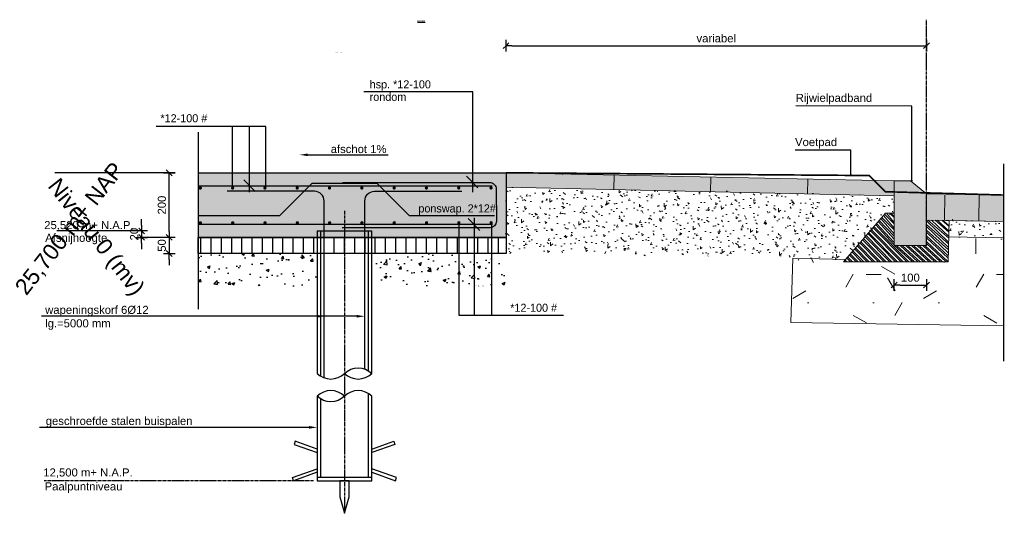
# Model space of a CAD drawing. Header units: millimetres. Extents: x -15755 to 202330, y -109616 to 54271.
# Tile 13 of 25: x 87073 to 90121, y -40433 to -38905. Entities that reach past the tile are written whole.
import ezdxf
from ezdxf import colors
from ezdxf.entities.mleader import LeaderData, LeaderLine
from ezdxf.math import Vec2, Vec3

# ---------------------------------------------------------------- set-up
doc = ezdxf.new("R2010")
doc.units = ezdxf.units.MM
doc.header["$LTSCALE"] = 0.5
for name, pattern in [('ACAD_ISO02W100', [15, 12, -3]), ('CENTER2', [28.575000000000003, 19.05, -3.175, 3.175, -3.175]), ('HIDDEN2', [4.762499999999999, 3.175, -1.5875])]:
    doc.linetypes.add(name, pattern=pattern)
for name, color, linetype in [('AFBREEKLIJN', 1, 'Afbreeklijn'), ('alg-arcering-beton-rood', 13, 'Continuous'), ('alg-maatlijn', 1, 'Continuous'), ('alg-stramien', 1, 'CENTER2'), ('alg-tekst', 7, 'Continuous'), ('beton-doorsnede-ref', 4, 'Continuous'), ('beton-hidden', 7, 'HIDDEN2'), ('stoeprand', 3, 'Continuous'), ('wap-balk-pijl', 1, 'Continuous'), ('wap-balk-staaf', 6, 'Continuous')]:
    doc.layers.add(name, color=color, linetype=linetype)
doc.layers.add('O-doorsnede', color=7, linetype='Continuous', lineweight=20)
doc.layers.add('O_L_MARKERING', color=7, linetype='Continuous', lineweight=20)
doc.styles.add('arial', font='arial.ttf')
doc.styles.add('Revittext_I', font='txt', dxfattribs={"height": 2.5})
doc.linetypes.add('Afbreeklijn', pattern='A,6,-2.4,[130,ltypeshp.shx,S=0.7,R=-25,X=-2.1,Y=0.635],0.001,[130,ltypeshp.shx,S=1.4,R=25,X=-1.2,Y=0],0.001,[130,ltypeshp.shx,S=0.7,R=-25,X=-0.3,Y=-0.635],0.001', length=8.403)
doc.dimstyles.new('DIM_A_1', dxfattribs={"dimtxt": 2.5, "dimasz": 1.8, "dimexe": 2.5, "dimexo": 1.5, "dimgap": 1, "dimtad": 1, "dimdec": 0, "dimrnd": 0.5, "dimdsep": 46, "dimtxsty": 'arial', "dimblk1": 'MXT0MS3', "dimblk2": 'MXT0MS3', "dimsah": 1, "dimcen": 0.1, "dimse1": 1, "dimse2": 1, "dimclrd": 256, "dimclre": 256, "dimclrt": 7, "dimadec": 0, "dimazin": 0, "dimtfac": 1, "dimtdec": 0, "dimtix": 1, "dimtmove": 2, "dimatfit": 3, "dimldrblk": 'MXT0MS3', "dimfxl": 1, "dimtolj": 1, "dimtzin": 0, "dimarcsym": 0})

# ---------------------------------------------------------------- blocks, each defined once
blk = doc.blocks.new('MXT0MS3')
for p, q in [((-1, 0), (0, 0)), ((0, 0), (-0.5, -0.5)), ((0, 0.9999999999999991), (0, -1)), ((0, 0), (0.5, 0.5))]:
    blk.add_line(p, q)
blk = doc.blocks.new('*D153')
at = {"layer": 'alg-maatlijn', "lineweight": -2, "transparency": 16777216}
blk.add_line((88596.84628973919, -38985.74631513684), (89862.53059152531, -38985.74631513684), dxfattribs=at)
at = {"layer": 'Defpoints', "color": 0, "transparency": 16777216}
for p in [(89880.53059152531, -38985.74631513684), (88578.84628973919, -39379.13292823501), (89880.53059152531, -39379.13292823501)]:
    blk.add_point(p, dxfattribs=at)
at = {"layer": 'alg-maatlijn', "lineweight": -2, "transparency": 16777216, "xscale": 18, "yscale": 18, "zscale": 18, "rotation": 180}
blk.add_blockref('MXT0MS3', (88578.84628973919, -38985.74631513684), dxfattribs=at)
at = {"layer": 'alg-maatlijn', "lineweight": -2, "transparency": 16777216, "xscale": 18, "yscale": 18, "zscale": 18}
blk.add_blockref('MXT0MS3', (89880.53059152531, -38985.74631513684), dxfattribs=at)
at = {"layer": 'alg-maatlijn', "color": 7, "transparency": 16777216, "insert": (89229.68844063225, -38963.04167666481), "char_height": 25, "attachment_point": 5, "style": 'arial'}
blk.add_mtext('\\A1;variabel', dxfattribs=at)
blk = doc.blocks.new('*D154')
at = {"layer": 'alg-maatlijn', "lineweight": -2, "transparency": 16777216}
blk.add_line((89798.53059151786, -39726.52755107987), (89862.53059152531, -39726.52755107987), dxfattribs=at)
at = {"layer": 'Defpoints', "color": 0, "transparency": 16777216}
for p in [(89780.53059151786, -39603.71647590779), (89880.53059152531, -39603.71647590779), (89880.53059152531, -39726.52755107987)]:
    blk.add_point(p, dxfattribs=at)
at = {"layer": 'alg-maatlijn', "lineweight": -2, "transparency": 16777216, "xscale": 18, "yscale": 18, "zscale": 18, "rotation": 180}
blk.add_blockref('MXT0MS3', (89780.53059151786, -39726.52755107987), dxfattribs=at)
at = {"layer": 'alg-maatlijn', "lineweight": -2, "transparency": 16777216, "xscale": 18, "yscale": 18, "zscale": 18}
blk.add_blockref('MXT0MS3', (89880.53059152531, -39726.52755107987), dxfattribs=at)
at = {"layer": 'alg-maatlijn', "color": 7, "transparency": 16777216, "insert": (89830.53059152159, -39703.76322638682), "char_height": 25, "attachment_point": 5, "style": 'arial'}
blk.add_mtext('\\A1;100', dxfattribs=at)
blk = doc.blocks.new('*D220')
at = {"layer": 'alg-maatlijn', "lineweight": -2, "transparency": 16777216}
blk.add_line((87536.19397784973, -39561.13292818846), (87536.19397784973, -39397.13292823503), dxfattribs=at)
at = {"layer": 'Defpoints', "color": 0, "transparency": 16777216}
for p in [(87536.19397784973, -39379.13292823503), (87626.38308369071, -39379.13292823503), (87626.38308369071, -39579.13292818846)]:
    blk.add_point(p, dxfattribs=at)
at = {"layer": 'alg-maatlijn', "lineweight": -2, "transparency": 16777216, "xscale": 18, "yscale": 18, "zscale": 18}
for p, rotation in [((87536.19397784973, -39379.13292823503), 90), ((87536.19397784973, -39579.13292818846), 270)]:
    blk.add_blockref('MXT0MS3', p, dxfattribs=dict(at, rotation=rotation))
at = {"layer": 'alg-maatlijn', "color": 7, "transparency": 16777216, "insert": (87513.42965315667, -39479.13292821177), "char_height": 25, "attachment_point": 5, "rotation": 90, "style": 'arial'}
blk.add_mtext('\\A1;200', dxfattribs=at)
blk = doc.blocks.new('*D221')
at = {"layer": 'alg-maatlijn', "lineweight": -2, "transparency": 16777216}
for p, q in [((87536.19397784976, -39561.13292818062), (87536.19397784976, -39543.13292818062)), ((87536.19397784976, -39579.13292818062), (87536.19397784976, -39629.13292818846)), ((87536.19397784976, -39647.13292818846), (87536.19397784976, -39665.13292818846))]:
    blk.add_line(p, q, dxfattribs=at)
at = {"layer": 'Defpoints', "color": 0, "transparency": 16777216}
for p in [(87808.65387941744, -39579.13292818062), (87536.19397784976, -39629.13292818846), (87808.65387941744, -39629.13292818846)]:
    blk.add_point(p, dxfattribs=at)
at = {"layer": 'alg-maatlijn', "lineweight": -2, "transparency": 16777216, "xscale": 18, "yscale": 18, "zscale": 18}
for p, rotation in [((87536.19397784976, -39579.13292818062), 270), ((87536.19397784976, -39629.13292818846), 90)]:
    blk.add_blockref('MXT0MS3', p, dxfattribs=dict(at, rotation=rotation))
at = {"layer": 'alg-maatlijn', "color": 7, "transparency": 16777216, "insert": (87513.4296531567, -39604.13292818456), "char_height": 25, "attachment_point": 5, "rotation": 90, "style": 'arial'}
blk.add_mtext('\\A1;50', dxfattribs=at)
blk = doc.blocks.new('*D222')
at = {"layer": 'alg-maatlijn', "lineweight": -2, "transparency": 16777216}
for p, q in [((87450.78511937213, -39541.13292818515), (87450.78511937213, -39523.13292818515)), ((87450.78511937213, -39559.13292818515), (87450.78511937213, -39579.13292817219)), ((87450.78511937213, -39597.13292817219), (87450.78511937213, -39615.13292817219))]:
    blk.add_line(p, q, dxfattribs=at)
at = {"layer": 'Defpoints', "color": 0, "transparency": 16777216}
for p in [(87860.83882705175, -39559.13292818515), (87450.78511937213, -39579.13292817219), (87860.8388270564, -39579.13292817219)]:
    blk.add_point(p, dxfattribs=at)
at = {"layer": 'alg-maatlijn', "lineweight": -2, "transparency": 16777216, "xscale": 18, "yscale": 18, "zscale": 18}
for p, rotation in [((87450.78511937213, -39559.13292818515), 270), ((87450.78511937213, -39579.13292817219), 90)]:
    blk.add_blockref('MXT0MS3', p, dxfattribs=dict(at, rotation=rotation))
at = {"layer": 'alg-maatlijn', "color": 7, "transparency": 16777216, "insert": (87428.02079467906, -39569.1329281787), "char_height": 25, "attachment_point": 5, "rotation": 90, "style": 'arial'}
blk.add_mtext('\\A1;20', dxfattribs=at)
blk = doc.blocks.new('*U216')
at = {"layer": 'wap-balk-staaf', "const_width": 5}
blk.add_lwpolyline([(-2.5, 0, 1), (2.5, 0, 1)], format="xyb", close=True, dxfattribs=at)
blk = doc.blocks.new('*U217')
at = {"layer": 'wap-balk-staaf', "color": 0, "linetype": 'ByBlock', "lineweight": -2, "transparency": 16777216}
for p in [(0, 0), (100, 0), (200, 0), (300, 0), (400, 0), (500, 0), (600, 0), (700, 0), (800, 0), (900, 0)]:
    blk.add_blockref('*U216', p, dxfattribs=at)
blk = doc.blocks.new('*U218')
at = {"layer": 'wap-balk-staaf', "const_width": 5}
blk.add_lwpolyline([(-2.5, 0, 1), (2.5, 0, 1)], format="xyb", close=True, dxfattribs=at)
blk = doc.blocks.new('*U219')
at = {"layer": 'wap-balk-staaf', "color": 0, "linetype": 'ByBlock', "lineweight": -2, "transparency": 16777216}
for p in [(0, 0), (100, 0), (200, 0), (300, 0), (400, 0), (500, 0), (600, 0), (700, 0), (800, 0), (900, 0)]:
    blk.add_blockref('*U218', p, dxfattribs=at)

msp = doc.modelspace()

# ---------------------------------------------------------------- hatches: boundary and pattern name
at = {"layer": 'alg-arcering-beton-rood', "true_color": 0x8c4546}
h = msp.add_hatch(color=15, dxfattribs=at)
h.dxf.hatch_style = 1
h.paths.add_polyline_path([(88578.84628973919, -39379.13292823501), (87626.38308369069, -39379.13292823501), (87626.38308369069, -39579.13292818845), (88578.84628973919, -39579.13292813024)])
at = {"layer": 'alg-maatlijn'}
h = msp.add_hatch(dxfattribs=at)
h.set_pattern_fill('ANSI31', color=256, scale=10, angle=45)
h.set_pattern_definition([(90, (91857.19936008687, -51306.27472364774), (-31.75, 0), [])])
h.paths.add_polyline_path([(87626.38308369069, -39579.13292818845), (88578.84628973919, -39579.13292818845), (88578.84628973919, -39629.13292818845), (87626.38308369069, -39629.13292818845)])
at = {"layer": 'O-doorsnede'}
h = msp.add_hatch(color=252, dxfattribs=at)
h.dxf.hatch_style = 1
h.paths.add_polyline_path([(88578.84628973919, -39378.83135445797), (89780.53059151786, -39403.71647590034), (89780.53059151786, -39450.22570710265), (88578.84628973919, -39423.64655984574)])
h = msp.add_hatch(color=252, dxfattribs=at)
h.dxf.hatch_style = 1
h.paths.add_polyline_path([(89830.53059153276, -39403.71647590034), (89780.53059151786, -39403.71647590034), (89780.53059151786, -39603.71647590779), (89880.53059152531, -39603.71647590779), (89880.53059152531, -39443.7164759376)])
at = {"layer": 'O-doorsnede', "linetype": 'Continuous'}
h = msp.add_hatch(dxfattribs=at)
h.set_pattern_fill('AR-CONC', color=252, scale=10, angle=45, style=0)
h.set_pattern_definition([(94.99999999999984, (-187560937.8157184, -320797853.4362792), (55.15519991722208, 46.28070788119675), [7.499999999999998, -82.49999999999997]), (40.00000000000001, (-187560937.8157184, -320797853.4362792), (-62.99921673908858, 43.37681495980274), [6.000000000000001, -66.00000000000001]), (145.4514, (-187560933.2194522, -320797849.5795533), (-7.843946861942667, 89.657528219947), [6.374019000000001, -70.1142112]), (91.18419999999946, (-187560951.957854, -320797839.2941436), (87.16930000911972, 63.76137651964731), [11.24999999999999, -123.7499999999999]), (141.6356, (-187560944.6937424, -320797833.9807001), (-2.78990149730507, 134.9711689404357), [9.5610288, -105.1713]), (36.18420000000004, (-187560951.957854, -320797839.2941436), (-2.790006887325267, 134.9711667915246), [9.000000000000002, -99]), (66, (-187560941.3512523, -320797835.7586097), (70.67715721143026, 13.73824764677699), [7.499999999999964, -82.49999999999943]), (11.00000000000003, (-187560941.3512523, -320797835.7586097), (-34.0708593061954, 68.48084353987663), [6, -66]), (116.4514, (-187560935.4614884, -320797834.6137595), (36.60636170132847, 82.21906197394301), [6.374019, -70.11421119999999]), (82.50000000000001, (-187560937.8157184, -320797853.4362792), (-22.67931853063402, 24.39898176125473), [0, -65.19999999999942, 0, -66.99999999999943, 0, -66.24999999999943]), (52.5, (-187560937.8157184, -320797853.4362792), (-9.287294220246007, 46.49094499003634), [0, -38.2, 0, -63.70000000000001, 0, -25.25]), (12.5, (-187560953.5841996, -320797869.2047604), (39.34181673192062, 36.15207618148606), [0, -25, 0, -78.00000000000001, 0, -103.5]), (2.499999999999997, (-187560960.6552674, -320797876.2758282), (34.15899831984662, 48.31598068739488), [0, -32.5, 0, -51.8, 0, -73.5])])
h.paths.add_polyline_path([(88578.84628973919, -39423.64655984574), (89780.53059151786, -39450.22570710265), (89780.53059151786, -39503.83451100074), (89753.4329589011, -39503.92421179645), (89628.83842264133, -39647.12502978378), (88578.84628973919, -39623.69031100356)])
at = {"layer": 'O-doorsnede'}
h = msp.add_hatch(color=12, dxfattribs=at)
h.dxf.hatch_style = 1
h.paths.add_polyline_path([(89880.53059152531, -39443.7164759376), (89880.53059152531, -39525.27822818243), (90118.91042502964, -39529.55420769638), (90118.91042502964, -39448.1353977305)])
at = {"layer": 'O-doorsnede', "linetype": 'Continuous'}
h = msp.add_hatch(dxfattribs=at)
h.set_pattern_fill('STEEL', color=252, scale=100, angle=90, style=0)
h.set_pattern_definition([(135, (-187560938.9053668, -320797854.4389247), (-8.838834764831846, -8.838834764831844), []), (135, (-187560945.1553668, -320797854.4389247), (-8.838834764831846, -8.838834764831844), [])])
h.paths.add_polyline_path([(89753.51042020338, -39503.83451100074), (89780.53059151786, -39503.83451100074), (89780.53059151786, -39603.71647590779), (89880.53059152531, -39603.71647590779), (89880.46504536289, -39525.27664394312), (89950.94507303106, -39526.9801420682), (89946.994118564, -39654.48633688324), (89623.34163823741, -39654.57099061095)])
h = msp.add_hatch(dxfattribs=at)
h.set_pattern_fill('AR-CONC', color=252, scale=10, angle=45, style=0)
h.set_pattern_definition([(94.99999999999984, (-187563744.662779, -320797784.2427243), (55.15519991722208, 46.28070788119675), [7.499999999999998, -82.49999999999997]), (40.00000000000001, (-187563744.662779, -320797784.2427243), (-62.99921673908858, 43.37681495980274), [6.000000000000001, -66.00000000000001]), (145.4514, (-187563740.0665129, -320797780.3859984), (-7.843946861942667, 89.657528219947), [6.374019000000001, -70.1142112]), (91.18419999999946, (-187563758.8049147, -320797770.1005887), (87.16930000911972, 63.76137651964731), [11.24999999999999, -123.7499999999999]), (141.6356, (-187563751.540803, -320797764.7871452), (-2.78990149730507, 134.9711689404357), [9.5610288, -105.1713]), (36.18420000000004, (-187563758.8049147, -320797770.1005887), (-2.790006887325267, 134.9711667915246), [9.000000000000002, -99]), (66, (-187563748.198313, -320797766.5650548), (70.67715721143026, 13.73824764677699), [7.499999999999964, -82.49999999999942]), (11.00000000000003, (-187563748.198313, -320797766.5650548), (-34.0708593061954, 68.48084353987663), [6, -66]), (116.4514, (-187563742.3085491, -320797765.4202045), (36.60636170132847, 82.21906197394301), [6.374019, -70.11421119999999]), (82.50000000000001, (-187563744.662779, -320797784.2427243), (-22.67931853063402, 24.39898176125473), [0, -65.1999999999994, 0, -66.99999999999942, 0, -66.24999999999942]), (52.5, (-187563744.662779, -320797784.2427243), (-9.287294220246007, 46.49094499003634), [0, -38.2, 0, -63.70000000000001, 0, -25.25]), (12.5, (-187563760.4312603, -320797800.0112056), (39.34181673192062, 36.15207618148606), [0, -25, 0, -78.00000000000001, 0, -103.5]), (2.499999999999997, (-187563767.5023281, -320797807.0822734), (34.15899831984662, 48.31598068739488), [0, -32.5, 0, -51.8, 0, -73.5])])
h.paths.add_polyline_path([(90118.91042502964, -39579.96661935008), (90118.91042502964, -39529.95498540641), (89950.94507303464, -39526.98014206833), (89950.05965922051, -39576.97230189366)])
h = msp.add_hatch(dxfattribs=at)
h.set_pattern_fill('AGR-BOMENGROND', color=252, scale=35, style=0, pattern_type=2)
h.set_pattern_definition([(0, (-188617304.1473425, -320673906.6729048), (0, 175), [0, -202.0725]), (0, (-188617327.5931425, -320673994.1729048), (202.0725, 350.0000000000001), [46.8916, -357.2534]), (29.99999999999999, (-188617280.7015425, -320673994.1729048), (202.0726413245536, 349.999918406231), [46.8916, -653.1084000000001]), (59.99999999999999, (-188617240.0931425, -320673970.7271048), (-202.0726413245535, 349.9999184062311), [46.8916, -357.2534]), (90, (-188617216.6473425, -320673930.1187048), (-202.0725, 350.0000000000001), [46.8916, -653.1084000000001]), (120, (-188617216.6473425, -320673883.2271048), (-404.1451413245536, -8.159376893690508e-05), [46.89159999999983, -357.2533999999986]), (150, (-188617240.0931425, -320673842.6187047), (-404.1451413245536, 8.159376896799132e-05), [46.8916, -653.1084000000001]), (180, (-188617280.7015425, -320673819.1729047), (-202.0725000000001, -350.0000000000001), [46.8916, -357.2534]), (210, (-188617327.5931425, -320673819.1729047), (-202.0726413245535, -349.9999184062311), [46.8916, -653.1084000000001]), (240, (-188617368.2015425, -320673842.6187047), (202.0726413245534, -349.9999184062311), [46.89160000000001, -357.2534000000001]), (270, (-188617391.6473425, -320673883.2271048), (202.0725, -350.0000000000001), [46.8916, -653.1084000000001]), (300.0000000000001, (-188617391.6473425, -320673930.1187048), (404.1451413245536, 8.159376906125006e-05), [46.8916, -357.2534]), (329.9999999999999, (-188617368.2015425, -320673970.7271048), (404.1451413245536, -8.159376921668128e-05), [46.8916, -653.1084000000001])])
h.paths.add_polyline_path([(90118.91042502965, -39853.91901112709), (90118.91042502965, -39580.04858970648), (89949.50831302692, -39577.40543371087), (89949.94419079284, -39653.5720351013), (89617.44183673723, -39655.93575077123), (89623.85416495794, -39648.51022397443), (89472.73382249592, -39639.76102679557), (89460.78462577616, -39842.66529793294)])
at = {"layer": 'stoeprand'}
h = msp.add_hatch(dxfattribs=at)
h.set_pattern_fill('AR-CONC', color=256, scale=0.5)
h.set_pattern_definition([(49.99999999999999, (0, 0), (91.092334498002, -7.969542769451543), [9.525, -104.775]), (355, (0, 0), (-17.62171071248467, 95.52842261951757), [7.62, -83.820292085]), (100.4514447, (7.5910035, -0.66412675), (73.47062354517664, 87.55887595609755), [8.095004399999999, -89.04512229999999]), (46.18420000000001, (0, 25.4), (135.539520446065, -21.02116396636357), [14.2875, -157.1625]), (96.63555760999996, (11.29495, 23.64825), (118.7020670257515, 123.7130622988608), [12.14251157, -133.56780408]), (351.1841511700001, (0, 25.4), (118.7020670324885, 123.7130622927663), [11.429983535, -125.72986596]), (21, (12.7, 19.05), (75.80719563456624, -51.1325990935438), [9.525, -104.775]), (326.0000000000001, (12.7, 19.05), (30.90101417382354, 92.09398306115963), [7.62, -83.82]), (71.45144499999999, (19.0172663, 14.78895005), (106.7082096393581, 40.96138444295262), [8.0950044, -89.04496879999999]), (37.50000000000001, (0, 0), (1.544301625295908, 42.27751943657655), [0, -82.804, 0, -85.09, 0, -84.1375]), (7.499999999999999, (0, 0), (33.40983125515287, 50.09028740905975), [0, -48.514, 0, -80.899, 0, -32.0675]), (327.5, (-28.321, 0), (67.7952975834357, -2.864371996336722), [0, -31.75, 0, -99.06, 0, -131.445]), (317.5, (-41.021, 0), (74.06459069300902, 12.71324551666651), [0, -41.275, 0, -65.786, 0, -93.345])])
h.paths.add_polyline_path([(88163.34628973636, -39629.13292818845), (88578.84628973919, -39629.13292818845), (88578.84628973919, -39729.13292818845), (88163.34628973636, -39729.13292818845)])
h.paths.add_polyline_path([(87626.38308369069, -39629.13292818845), (87994.34628975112, -39629.13292815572), (87994.34628977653, -39729.13292817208), (87626.38308369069, -39729.13292820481)])
h.paths.add_polyline_path([(87626.38308369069, -39729.13292820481), (87994.3462897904, -39729.13292817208)])

# ---------------------------------------------------------------- linework, layer by layer
at = {"color": 42, "linetype": 'ACAD_ISO02W100', "const_width": 5, "flags": 128}
msp.add_lwpolyline([(88578.84628973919, -39379.02143890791), (89703.18120574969, -39387.62909274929), (89753.18120573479, -39437.62909273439), (90118.91042502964, -39447.97601519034)], dxfattribs=at)
at = {"layer": 'AFBREEKLIJN'}
msp.add_line((90118.91042502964, -39351.05072983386), (90118.91042502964, -39962.6171087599), dxfattribs=at)
at = {"layer": 'AFBREEKLIJN', "flags": 128}
msp.add_lwpolyline([(87626.38308369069, -39253.81839499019), (87626.38308369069, -39800.76112650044)], dxfattribs=at)
at = {"layer": 'alg-maatlijn'}
for p, q in [((87554.19397784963, -39379.13292823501), (87182.24811671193, -39379.13292823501)), ((87468.78511937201, -39559.13292818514), (87187.96616178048, -39559.13292818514)), ((87554.19397784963, -39579.13292818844), (87450.78511937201, -39579.13292818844)), ((88064.16934293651, -40381.75334942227), (88078.84628973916, -40433.11542245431)), ((88078.84628973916, -40433.11542245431), (88093.5232365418, -40381.75334942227))]:
    msp.add_line(p, q, dxfattribs=at)
msp.add_lwpolyline([(87626.38308369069, -39579.13292818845), (88578.84628973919, -39579.13292818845), (88578.84628973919, -39629.13292818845), (87626.38308369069, -39629.13292818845)], close=True, dxfattribs=at)
msp.add_lwpolyline([(88093.5232365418, -40381.75334942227), (88093.5232365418, -40332.13872850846), (88064.16934293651, -40332.13872850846), (88064.16934293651, -40381.75334942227)], dxfattribs=at)
at = {"layer": 'alg-maatlijn', "color": 1}
msp.add_solid([(87994.17890903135, -39827.37517026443), (88019.17890903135, -39823.20850359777), (87994.17890903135, -39819.04183693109)], dxfattribs=at)
at = {"layer": 'alg-stramien'}
for p, q in [((89880.53059152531, -39603.71647590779), (89880.53059152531, -38905.20797594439)), ((88078.84628973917, -39496.93491980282), (88078.84628973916, -40433.11542245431)), ((87983.0250745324, -40332.13872850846), (87149.51736714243, -40332.13872850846))]:
    msp.add_line(p, q, dxfattribs=at)
at = {"layer": 'alg-tekst', "flags": 128}
for points in [[(87994.34628974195, -39559.13292818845), (87994.3462897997, -40000.21742570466, 0.40667139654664), (88078.84628973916, -40000.21742570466, -0.4066713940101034), (88163.34628973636, -40000.21742570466), (88163.34628973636, -39559.13292818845)], [(88163.34628973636, -40322.13872850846), (88163.34628967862, -40070.64219730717, 0.40667139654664), (88078.84628973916, -40070.64219730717, -0.4066713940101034), (87994.34628974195, -40070.64219730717), (87994.34628974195, -40322.13872850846)]]:
    msp.add_lwpolyline(points, format="xyb", dxfattribs=at)
at = {"layer": 'alg-tekst'}
for points in [[(87994.34628974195, -40234.65523942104), (87926.34451861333, -40210.2689612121), (87922.92431718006, -40219.66588741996), (87994.34628974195, -40245.27869226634)], [(88163.34628973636, -40234.65523942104), (88231.348060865, -40210.2689612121), (88234.76826229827, -40219.66588741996), (88163.34628973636, -40245.27869226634)], [(87994.34628974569, -40305.88418751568), (87921.13481924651, -40332.13872850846), (87917.71461781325, -40322.7418023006), (87994.34628974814, -40295.26073466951)], [(88163.34628973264, -40305.88418751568), (88236.55776023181, -40332.13872850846), (88239.97796166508, -40322.7418023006), (88163.3462897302, -40295.26073466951)]]:
    msp.add_lwpolyline(points, dxfattribs=at)
msp.add_lwpolyline([(87994.34628974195, -40332.13872850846), (88163.34628973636, -40332.13872850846), (88163.34628973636, -40322.13872850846), (87994.34628974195, -40322.13872850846)], close=True, dxfattribs=at)
for centre, start, end in [((88121.09628962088, -39956.86224191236), 225.7396614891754, 314.2603386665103), ((88036.59628985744, -40113.99738109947), 45.73966148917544, 134.2603386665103)]:
    msp.add_arc(centre, 60.53705029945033, start, end, dxfattribs=at)
at = {"layer": 'beton-doorsnede-ref', "flags": 128}
msp.add_lwpolyline([(87626.38308369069, -39379.13292823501), (88578.84628973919, -39379.13292823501), (88578.84628973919, -39579.13292813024), (87626.38308369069, -39579.13292818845)], dxfattribs=at)
at = {"layer": 'beton-doorsnede-ref'}
for points in [[(88015.9003167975, -40013.75170631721), (88015.9003167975, -39466.29019046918, 0.414213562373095), (87985.9003167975, -39436.29019046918), (87715.9003167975, -39436.29019046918)], [(88141.79226268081, -39986.68314515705), (88141.79226268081, -39466.29019046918, -0.414213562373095), (88171.79226268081, -39436.29019046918), (88441.79226268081, -39436.29019046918)]]:
    msp.add_lwpolyline(points, format="xyb", dxfattribs=at)
at = {"layer": 'beton-hidden'}
for p, q in [((87994.34628974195, -39559.13292818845), (88163.34628973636, -39559.13292818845)), ((88004.34628974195, -39559.13292818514), (88004.34628980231, -40008.09379430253)), ((88153.34628973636, -39992.34105716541), (88153.34628973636, -39559.13292818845)), ((88004.34628974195, -40078.51856584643), (88004.34628974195, -40322.13872850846)), ((88153.34628973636, -40322.13872851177), (88153.34628967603, -40062.76582870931)), ((88163.34628973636, -40322.13872850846), (87994.34628974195, -40322.13872850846))]:
    msp.add_line(p, q, dxfattribs=at)
at = {"layer": 'O-doorsnede', "linetype": 'Continuous'}
for p, q in [((88578.84628973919, -39378.83135445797), (89780.53059151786, -39403.71647590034)), ((88753.67637798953, -39384.0848325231), (88753.67637798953, -39382.51451346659)), ((88578.84628973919, -39423.64655984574), (89780.53059151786, -39450.22570710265)), ((89753.51042020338, -39503.83451100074), (89623.34163823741, -39654.57099061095)), ((89467.26190341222, -39643.51881205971), (89460.78462577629, -39842.66529792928)), ((89467.26190341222, -39643.51881205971), (89629.75396642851, -39647.14546381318)), ((90118.91042502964, -39853.32531926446), (89460.78462577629, -39842.66529792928))]:
    msp.add_line(p, q, dxfattribs=at)
at = {"layer": 'O-doorsnede', "color": 252, "linetype": 'Continuous'}
for p, q in [((88913.33864185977, -39385.99403123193), (88912.34105990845, -39431.09625172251)), ((89213.26528625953, -39392.62788220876), (89212.26770430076, -39437.73010270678)), ((89513.19193065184, -39399.26173318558), (89512.19434869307, -39444.36395368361)), ((89937.48073089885, -39448.8045931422), (89935.84738257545, -39525.12439179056)), ((90043.96990615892, -39447.34324162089), (90042.26411896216, -39527.04781889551))]:
    msp.add_line(p, q, dxfattribs=at)
at = {"layer": 'O-doorsnede'}
msp.add_lwpolyline([(88578.84628973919, -39378.83135445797), (89780.53059151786, -39403.71647590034), (89780.53059151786, -39450.22570710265), (88578.84628973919, -39423.64655984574)], close=True, dxfattribs=at)
at = {"layer": 'O-doorsnede', "linetype": 'Continuous'}
msp.add_lwpolyline([(89830.53059153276, -39403.71647590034), (89780.53059151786, -39403.71647590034), (89780.53059151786, -39603.71647590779), (89880.53059152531, -39603.71647590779), (89880.53059152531, -39443.7164759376)], close=True, dxfattribs=at)
at = {"layer": 'O-doorsnede'}
msp.add_lwpolyline([(90118.91042502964, -39529.55420769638), (89880.53059152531, -39525.27822818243), (89880.53059152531, -39443.7164759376), (90118.91042502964, -39448.1353977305)], dxfattribs=at)
at = {"layer": 'O-doorsnede', "linetype": 'Continuous', "flags": 128}
for points in [[(89623.34163820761, -39654.57099061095), (89947.75357306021, -39654.59108727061), (89950.94507303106, -39526.9801420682), (89880.50275452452, -39525.27755535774)], [(89753.51042020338, -39503.83451100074), (89780.53059151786, -39503.83451100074)]]:
    msp.add_lwpolyline(points, dxfattribs=at)
at = {"layer": 'O_L_MARKERING', "linetype": 'Continuous'}
for p, q in [((90118.91042502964, -39448.13539773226), (89880.53059152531, -39443.7164759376)), ((90118.91042502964, -39529.95498540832), (89950.94507303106, -39526.9801420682)), ((90118.91042502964, -39579.96282684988), (89950.05965922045, -39576.97230189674))]:
    msp.add_line(p, q, dxfattribs=at)
at = {"layer": 'wap-balk-pijl'}
for p, q in [((88475.6891028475, -39128.12156497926), (88138.9789875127, -39128.12156497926)), ((88475.6891028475, -39438.84322576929), (88475.6891028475, -39128.12156497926)), ((87835.1249786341, -39236.23146699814), (87496.20348699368, -39236.23146699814)), ((87732.57528410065, -39424.52217579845), (87732.57528410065, -39236.23146699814)), ((87784.94547544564, -39439.0706696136), (87784.94547544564, -39236.23146699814)), ((87835.1249786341, -39424.52217579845), (87835.1249786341, -39236.23146699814)), ((87802.73671420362, -39437.33929589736), (87767.15423668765, -39400.92656057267)), ((88492.08272978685, -39425.9090731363), (88456.50025227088, -39389.49633781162)), ((88497.56373038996, -39557.34558425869), (88461.98125287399, -39520.93284893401)), ((88479.82131851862, -39518.58046931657), (88479.82131851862, -39819.5906942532)), ((88432.98095515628, -39539.06718929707), (88432.98095515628, -39819.5906942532)), ((88533.62939790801, -39539.06718929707), (88533.62939790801, -39819.5906942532)), ((88432.98095515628, -39819.5906942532), (88756.77316218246, -39819.5906942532))]:
    msp.add_line(p, q, dxfattribs=at)
at = {"layer": 'wap-balk-staaf'}
for p, q in [((87626.38308369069, -39419.13292823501), (88535.88620659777, -39419.13292823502)), ((88536.87624685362, -39539.13921659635), (87626.38308369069, -39539.13921659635))]:
    msp.add_line(p, q, dxfattribs=at)
msp.add_lwpolyline([(88072.9499281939, -39409.13292823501), (88528.34926525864, -39409.13292823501, -0.417595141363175), (88548.34793549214, -39429.3635554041), (88549.30835161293, -39529.36984376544, -0.4108400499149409), (88529.30968137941, -39549.13921659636), (88071.44905930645, -39549.13921659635)], format="xyb", dxfattribs=at)
msp.add_lwpolyline([(87626.38308369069, -39511.61508282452), (87878.84628973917, -39511.61508282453), (87978.84628973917, -39411.61508282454), (88178.84628973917, -39411.61508282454), (88278.84628973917, -39511.61508282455), (88542.92323865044, -39511.61508282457)], dxfattribs=at)

# ---------------------------------------------------------------- block references
at = {"layer": 'wap-balk-staaf', "xscale": -1, "rotation": 0.01234136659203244}
for name, p in [('*U219', (88532.51209715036, -39426.09427033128)), ('*U217', (88532.84199389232, -39533.72209081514))]:
    msp.add_blockref(name, p, dxfattribs=at)

# ---------------------------------------------------------------- texts
at = {"layer": 'alg-tekst', "style": 'arial'}
for s, p in [('Rijwielpadband', (89475.664475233, -39159.70320177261)), ('Voetpad', (89473.59917757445, -39296.44155548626)), ('25,520 m+ N.A.P.', (87149.32093496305, -39553.50093193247)), ('Afsnijhoogte', (87152.35886023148, -39592.85552857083)), ('12,500 m+ N.A.P.', (87146.5412623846, -40319.14958266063)), ('Paalpuntniveau', (87150.65009421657, -40362.24610294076))]:
    msp.add_text(s, height=25, dxfattribs=at).set_placement(p)
for s, insert, char_height, width, attachment_point in [('{\\LDetail 2}', (88305.08257155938, -38906.42765834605), 5, 106.0724820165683, 1), ('schaal: 1:10', (88069.9182751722, -39006.20206228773), 2.5, 37.45482075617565, 3), ('100 mm zandlaag', (88482.6211743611, -39727.95618031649), 2.5, 37.45482075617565, 1)]:
    msp.add_mtext(s, dxfattribs=dict(at, insert=insert, char_height=char_height, width=width, attachment_point=attachment_point))
at = {"layer": 'alg-tekst', "char_height": 50, "style": 'arial'}
for s, insert, width, attachment_point, rotation in [('25,700 m+ NAP', (87359.3611495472, -39340.6975859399), 994.7298973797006, 3, 52.000000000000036), ('Niveau 0 (mv)', (87197.34616141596, -39390.02368353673), 1171.367624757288, 1, 307.99999999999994)]:
    msp.add_mtext(s, dxfattribs=dict(at, insert=insert, width=width, attachment_point=attachment_point, rotation=rotation))
at = {"layer": 'wap-balk-pijl', "char_height": 25, "line_spacing_factor": 0.9312884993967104, "style": 'Revittext_I'}
for s, insert, width, attachment_point in [('hsp. *12-100 rondom', (88156.80350630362, -39092.80138877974), 264.4073149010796, 1), ('*12-100 #', (87509.07460087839, -39197.78233239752), 198.9802346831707, 1), ('ponswap. 2*12# ', (88547.40257011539, -39476.8876187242), 291.4790448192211, 3), ('*12-100 #', (88591.87816528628, -39784.4043704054), 198.9802346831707, 1)]:
    msp.add_mtext(s, dxfattribs=dict(at, insert=insert, width=width, attachment_point=attachment_point))

# ---------------------------------------------------------------- dimensions: what is measured, and where the dimension line sits
at = {"layer": 'alg-maatlijn'}
dim = msp.add_linear_dim(base=(89880.53059152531, -38985.74631513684), p1=(88578.84628973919, -39379.13292823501), p2=(89880.53059152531, -39379.13292823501), text='variabel', dimstyle='DIM_A_1', dxfattribs=at)
dim.commit()
dim.dimension.update_dxf_attribs({"geometry": '*D153', "text_midpoint": (89229.68844063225, -38963.04167666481)})
for base, p1, p2, picture, middle in [((87536.19397784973, -39379.13292823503), (87626.38308369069, -39579.13292818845), (87626.38308369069, -39379.13292823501), '*D220', (87513.42965315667, -39479.13292821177)), ((87450.78511937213, -39579.13292817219), (87860.83882705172, -39559.13292818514), (87860.83882705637, -39579.13292817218), '*D222', (87428.02079467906, -39569.1329281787)), ((87536.19397784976, -39629.13292818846), (87808.65387941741, -39579.1329281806), (87808.65387941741, -39629.13292818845), '*D221', (87513.4296531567, -39604.13292818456))]:
    dim = msp.add_linear_dim(base=base, p1=p1, p2=p2, angle=90, dimstyle='DIM_A_1', dxfattribs=at)
    dim.commit()
    dim.dimension.update_dxf_attribs({"geometry": picture, "text_midpoint": middle})
dim = msp.add_linear_dim(base=(89880.53059152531, -39726.52755107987), p1=(89780.53059151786, -39603.71647590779), p2=(89880.53059152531, -39603.71647590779), dimstyle='DIM_A_1', dxfattribs=at)
dim.commit()
dim.dimension.update_dxf_attribs({"geometry": '*D154', "text_midpoint": (89830.53059152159, -39703.76322638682)})

# ---------------------------------------------------------------- leaders
for points in [[(89835.23607657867, -39403.96716151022), (89835.23607657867, -39172.71748425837), (89475.98605859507, -39172.23427254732)], [(89645.83319122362, -39386.31129423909), (89645.83319122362, -39309.23813347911), (89474.24914209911, -39309.23813347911)]]:
    msp.add_leader(points, dimstyle='DIM_A_1', dxfattribs=at)
ml = msp.add_multileader_mtext('Standard', dxfattribs=at)
ml.set_content('afschot 1%', color=7, style='arial')
ml.set_leader_properties(color=1)
ml.build(insert=Vec2(0, 0))
ml.multileader.update_dxf_attribs({"text_left_attachment_type": 5, "text_right_attachment_type": 6, "dogleg_length": 0.36, "arrow_head_size": 25, "scale": 10})
ctx = ml.context
ctx.base_point, ctx.scale, ctx.char_height, ctx.arrow_head_size, ctx.landing_gap_size, ctx.plane_origin = Vec3(88026.10748306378, -39323.46847483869), 10, 25, 25, 10, Vec3(87940.20610653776, -39323.46847483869)
ctx.left_attachment, ctx.right_attachment = 5, 6
notes = []
notes.append((ctx, [(0, (1, 1, 0), (88022.50748306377, -39323.46847483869), (1, 0), 3.6, [(0, [(87940.20610653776, -39323.46847483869)], 0, [])])]))
ctx.mtext.insert, ctx.mtext.flow_direction = Vec3(88036.10748306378, -39293.04214468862), 5
ml = msp.add_multileader_mtext('Standard', dxfattribs=at)
ml.set_content('wapeningskorf 6Ø12\\Plg.=5000 mm', color=7, style='arial')
ml.set_leader_properties(color=1)
ml.build(insert=Vec2(0, 0))
ml.multileader.update_dxf_attribs({"text_left_attachment_type": 5, "text_right_attachment_type": 6, "dogleg_length": 0.36, "arrow_head_size": 25, "scale": 10})
ctx = ml.context
ctx.base_point, ctx.scale, ctx.char_height, ctx.arrow_head_size, ctx.landing_gap_size, ctx.plane_origin = Vec3(87142.24705284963, -39865.8983626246), 10, 25, 25, 10, Vec3(88141.79226268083, -39823.20850359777)
ctx.left_attachment, ctx.right_attachment = 5, 6
notes.append((ctx, [(0, (1, 1, 0), (87484.24746212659, -39823.20850359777), (-1, 0), 3.6, [(0, [(88141.79226268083, -39823.20850359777)], 0, [])])]))
ctx.mtext.insert, ctx.mtext.flow_direction = Vec3(87152.24705284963, -39790.85857181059), 5
ml = msp.add_multileader_mtext('Standard', dxfattribs=at)
ml.set_content('geschroefde stalen buispalen', color=7, style='arial')
ml.set_leader_properties(color=1)
ml.build(insert=Vec2(0, 0))
ml.multileader.update_dxf_attribs({"text_left_attachment_type": 5, "text_right_attachment_type": 6, "dogleg_length": 0.36, "arrow_head_size": 25, "scale": 10})
ctx = ml.context
ctx.base_point, ctx.scale, ctx.char_height, ctx.arrow_head_size, ctx.landing_gap_size, ctx.plane_origin = Vec3(87144.04236825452, -40167.51075375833), 10, 25, 25, 10, Vec3(88141.79226268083, -40167.08442360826)
ctx.left_attachment, ctx.right_attachment = 5, 6
notes.append((ctx, [(0, (1, 1, 0), (87618.46092214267, -40167.08442360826), (-1, 0), 3.6, [(0, [(87994.34628978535, -40167.08442357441)], 0, [])])]))
ctx.mtext.insert, ctx.mtext.flow_direction = Vec3(87154.04236825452, -40134.73449182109), 5
for ctx, leaders in notes:
    for number, flags, end, landing, length, lines in leaders:
        leader = LeaderData()
        leader.index, (leader.has_last_leader_line, leader.has_dogleg_vector, leader.attachment_direction) = number, flags
        leader.last_leader_point, leader.dogleg_vector, leader.dogleg_length = Vec3(end), Vec3(landing), length
        for number, points, colour, breaks in lines:
            line = LeaderLine()
            line.index, line.vertices, line.color, line.breaks = number, Vec3.list(points), colors.encode_raw_color(colour), breaks
            leader.lines.append(line)
        ctx.leaders.append(leader)

doc.saveas('drawing.dxf')
